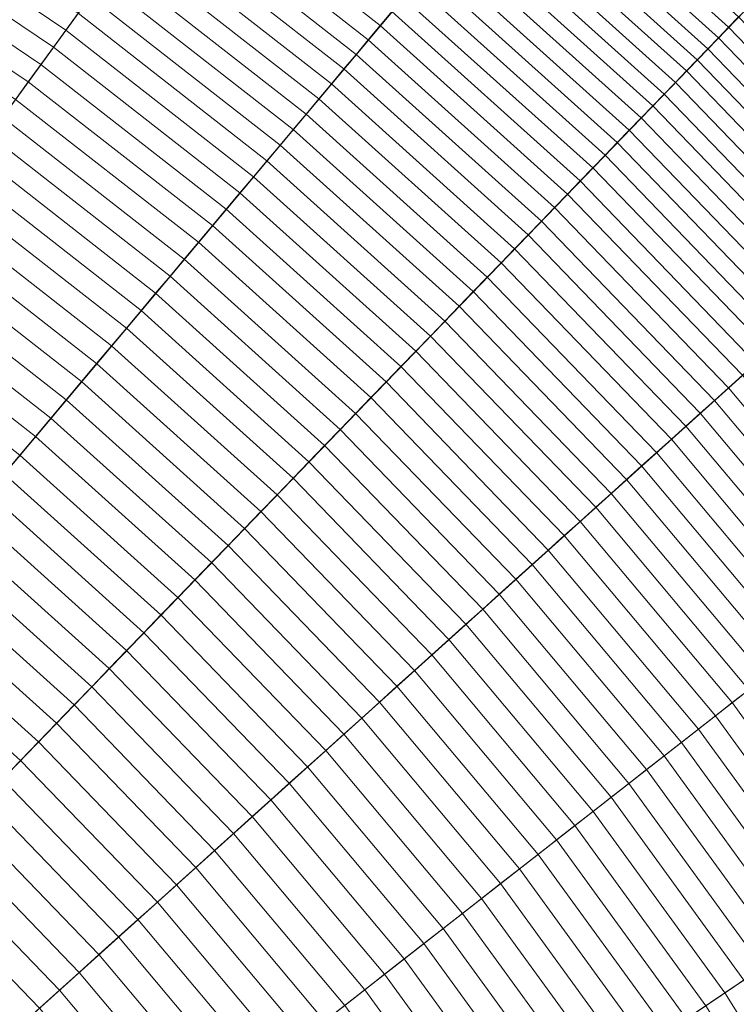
# Model space of a CAD drawing. Header units: centimetres. Extents: x -21.9 to 23.1, y -23 to 22.
# Tile 169 of 191: x 10.1 to 13.6, y 8.2 to 13. Entities that reach past the tile are written whole.
import ezdxf

# ---------------------------------------------------------------- set-up
doc = ezdxf.new("R2010")
doc.units = ezdxf.units.CM
doc.header["$LTSCALE"] = 2.54
doc.layers.add('Lucido design-1', color=7, linetype='Continuous')

# ---------------------------------------------------------------- blocks, each defined once
blk = doc.blocks.new('Gruppo-2-1')
at = {"color": 5, "linetype": 'Continuous', "lineweight": 9}
for points in [[(11.1412, 19.3475, -1001.3271), (9.7303, 20.0356, -1001.3271), (5.5043, 10.5439, -1001.3271), (6.2634, 10.1737, -1001.3271)], [(5.2775, 8.3195, -940.4271), (4.6501, 8.6255, -940.4271), (9.5729, 19.6821, -940.4271), (10.9595, 19.0058, -940.4271)], [(5.2775, 8.3195, -940.4271), (4.6501, 8.6255, -940.4271), (9.5729, 19.6821, -940.4271), (10.9595, 19.0058, -940.4271)], [(10.9595, 19.0058, -1001.3271), (9.5729, 19.6821, -1001.3271), (5.5043, 10.5439, -1001.3271), (6.2634, 10.1737, -1001.3271)], [(12.5006, 18.5626, -1001.3271), (11.1412, 19.3475, -1001.3271), (6.2634, 10.1737, -1001.3271), (6.9948, 9.7514, -1001.3271)], [(6.2634, 10.1737, -1010.9271), (5.5043, 10.5439, -1010.9271), (9.4054, 19.3059, -1010.9271), (10.7662, 18.6422, -1010.9271)], [(5.882, 7.9705, -940.4271), (5.2775, 8.3195, -940.4271), (10.9595, 19.0058, -940.4271), (12.2956, 18.2344, -940.4271)], [(5.882, 7.9705, -940.4271), (5.2775, 8.3195, -940.4271), (10.9595, 19.0058, -940.4271), (12.2956, 18.2344, -940.4271)], [(12.2956, 18.2344, -1001.3271), (10.9595, 19.0058, -1001.3271), (6.2634, 10.1737, -1001.3271), (6.9948, 9.7514, -1001.3271)], [(6.9948, 9.7514, -1010.9271), (6.2634, 10.1737, -1010.9271), (10.7662, 18.6422, -1010.9271), (12.0774, 17.8852, -1010.9271)], [(13.8021, 17.6848, -1001.3271), (12.5006, 18.5626, -1001.3271), (6.9948, 9.7514, -1001.3271), (7.695, 9.2791, -1001.3271)], [(6.4606, 7.5802, -940.4271), (5.882, 7.9705, -940.4271), (12.2956, 18.2344, -940.4271), (13.5746, 17.3717, -940.4271)], [(6.4606, 7.5802, -940.4271), (5.882, 7.9705, -940.4271), (12.2956, 18.2344, -940.4271), (13.5746, 17.3717, -940.4271)], [(13.5746, 17.3717, -1001.3271), (12.2956, 18.2344, -1001.3271), (6.9948, 9.7514, -1001.3271), (7.695, 9.2791, -1001.3271)], [(7.695, 9.2791, -1010.9271), (6.9948, 9.7514, -1010.9271), (12.0774, 17.8852, -1010.9271), (13.3325, 17.0386, -1010.9271)], [(15.0391, 16.7183, -1001.3271), (13.8021, 17.6848, -1001.3271), (7.695, 9.2791, -1001.3271), (8.3605, 8.7591, -1001.3271)], [(7.0106, 7.1504, -940.4271), (6.4606, 7.5802, -940.4271), (13.5746, 17.3717, -940.4271), (14.7903, 16.4219, -940.4271)], [(7.0106, 7.1504, -940.4271), (6.4606, 7.5802, -940.4271), (13.5746, 17.3717, -940.4271), (14.7903, 16.4219, -940.4271)], [(14.7903, 16.4219, -1001.3271), (13.5746, 17.3717, -1001.3271), (7.695, 9.2791, -1001.3271), (8.3605, 8.7591, -1001.3271)], [(8.3605, 8.7591, -1010.9271), (7.695, 9.2791, -1010.9271), (13.3325, 17.0386, -1010.9271), (14.5256, 16.1064, -1010.9271)], [(16.2056, 15.668, -1001.3271), (15.0391, 16.7183, -1001.3271), (8.3605, 8.7591, -1001.3271), (8.9881, 8.194, -1001.3271)], [(7.5293, 6.6834, -940.4271), (7.0106, 7.1504, -940.4271), (14.7903, 16.4219, -940.4271), (15.9368, 15.3895, -940.4271)], [(7.5293, 6.6834, -940.4271), (7.0106, 7.1504, -940.4271), (14.7903, 16.4219, -940.4271), (15.9368, 15.3895, -940.4271)], [(15.9368, 15.3895, -1001.3271), (14.7903, 16.4219, -1001.3271), (8.3605, 8.7591, -1001.3271), (8.9881, 8.194, -1001.3271)], [(8.9881, 8.194, -1010.9271), (8.3605, 8.7591, -1010.9271), (14.5256, 16.1064, -1010.9271), (15.6508, 15.0934, -1010.9271)], [(17.2961, 14.5387, -1001.3271), (16.2056, 15.668, -1001.3271), (8.9881, 8.194, -1001.3271), (9.5748, 7.5865, -1001.3271)], [(8.0142, 6.1813, -940.4271), (7.5293, 6.6834, -940.4271), (15.9368, 15.3895, -940.4271), (17.0085, 14.2798, -940.4271)], [(8.0142, 6.1813, -940.4271), (7.5293, 6.6834, -940.4271), (15.9368, 15.3895, -940.4271), (17.0085, 14.2798, -940.4271)], [(17.0085, 14.2798, -1001.3271), (15.9368, 15.3895, -1001.3271), (8.9881, 8.194, -1001.3271), (9.5748, 7.5865, -1001.3271)], [(9.5748, 7.5865, -1010.9271), (8.9881, 8.194, -1010.9271), (15.6508, 15.0934, -1010.9271), (16.7025, 14.0043, -1010.9271)], [(18.3051, 13.3362, -1001.3271), (17.2961, 14.5387, -1001.3271), (9.5748, 7.5865, -1001.3271), (10.1177, 6.9395, -1001.3271)], [(8.4629, 5.6466, -940.4271), (8.0142, 6.1813, -940.4271), (17.0085, 14.2798, -940.4271), (18.0001, 13.098, -940.4271)], [(8.4629, 5.6466, -940.4271), (8.0142, 6.1813, -940.4271), (17.0085, 14.2798, -940.4271), (18.0001, 13.098, -940.4271)], [(18.0001, 13.098, -1001.3271), (17.0085, 14.2798, -1001.3271), (9.5748, 7.5865, -1001.3271), (10.1177, 6.9395, -1001.3271)], [(10.1177, 6.9395, -1010.9271), (9.5748, 7.5865, -1010.9271), (16.7025, 14.0043, -1010.9271), (17.6757, 12.8445, -1010.9271)], [(13.5974, 12.9671, -929.1238), (12.6256, 13.8421, -929.1238), (12.5804, 13.7882, -929.2506), (13.5486, 12.9165, -929.2506)], [(13.5486, 12.9165, -929.2506), (12.5804, 13.7882, -929.2506), (12.5343, 13.7332, -929.3766), (13.4987, 12.8648, -929.3766)], [(11.9126, 12.9924, -930.822), (10.9432, 13.7499, -930.822), (10.8908, 13.6778, -930.9365), (11.8554, 12.9242, -930.9365)], [(13.4987, 12.8648, -929.3766), (12.5343, 13.7332, -929.3766), (12.4872, 13.6772, -929.5018), (13.4479, 12.8122, -929.5018)], [(11.8554, 12.9242, -930.9365), (10.8908, 13.6778, -930.9365), (10.8377, 13.6047, -931.0499), (11.7973, 12.8549, -931.0499)], [(13.4479, 12.8122, -929.5018), (12.4872, 13.6772, -929.5018), (12.4393, 13.6201, -929.6263), (13.3961, 12.7586, -929.6263)], [(10.3868, 12.9841, -931.9199), (9.4216, 13.6351, -931.9199), (9.368, 13.5493, -932.0238), (10.3273, 12.9022, -932.0238)], [(11.7973, 12.8549, -931.0499), (10.8377, 13.6047, -931.0499), (10.7838, 13.5305, -931.1623), (11.7384, 12.7847, -931.1623)], [(13.3961, 12.7586, -929.6263), (12.4393, 13.6201, -929.6263), (12.3905, 13.5619, -929.7498), (13.3434, 12.704, -929.7498)], [(10.3273, 12.9022, -932.0238), (9.368, 13.5493, -932.0238), (9.3138, 13.4625, -932.1265), (10.2672, 12.8194, -932.1265)], [(13.3434, 12.704, -929.7498), (12.3905, 13.5619, -929.7498), (12.3408, 13.5027, -929.8726), (13.2897, 12.6484, -929.8726)], [(11.7384, 12.7847, -931.1623), (10.7838, 13.5305, -931.1623), (10.7292, 13.4554, -931.2737), (11.6787, 12.7136, -931.2737)], [(13.2897, 12.6484, -929.8726), (12.3408, 13.5027, -929.8726), (12.2903, 13.4425, -929.9944), (13.2351, 12.5918, -929.9944)], [(10.2672, 12.8194, -932.1265), (9.3138, 13.4625, -932.1265), (9.259, 13.3748, -932.2283), (10.2064, 12.7358, -932.2283)], [(11.6787, 12.7136, -931.2737), (10.7292, 13.4554, -931.2737), (10.6739, 13.3793, -931.3841), (11.6182, 12.6415, -931.3841)], [(13.2351, 12.5918, -929.9944), (12.2903, 13.4425, -929.9944), (12.2389, 13.3812, -930.1154), (13.1795, 12.5343, -930.1154)], [(10.2064, 12.7358, -932.2283), (9.259, 13.3748, -932.2283), (9.2035, 13.2861, -932.3287), (10.1449, 12.6512, -932.3287)], [(11.6182, 12.6415, -931.3841), (10.6739, 13.3793, -931.3841), (10.6179, 13.3022, -931.4934), (11.5569, 12.5685, -931.4934)], [(13.1795, 12.5343, -930.1154), (12.2389, 13.3812, -930.1154), (12.1866, 13.3189, -930.2355), (13.123, 12.4758, -930.2355)], [(19.2278, 12.0662, -1001.3271), (18.3051, 13.3362, -1001.3271), (10.1177, 6.9395, -1001.3271), (10.6141, 6.2562, -1001.3271)], [(13.123, 12.4758, -930.2355), (12.1866, 13.3189, -930.2355), (12.1335, 13.2556, -930.3547), (13.0656, 12.4164, -930.3547)], [(10.1449, 12.6512, -932.3287), (9.2035, 13.2861, -932.3287), (9.1475, 13.1965, -932.428), (10.0828, 12.5657, -932.428)], [(11.5569, 12.5685, -931.4934), (10.6179, 13.3022, -931.4934), (10.5612, 13.2241, -931.6017), (11.4949, 12.4946, -931.6017)], [(11.4949, 12.4946, -931.6017), (10.5612, 13.2241, -931.6017), (10.5037, 13.1451, -931.7088), (11.4321, 12.4197, -931.7088)], [(13.0656, 12.4164, -930.3547), (12.1335, 13.2556, -930.3547), (12.0795, 13.1913, -930.4729), (13.0073, 12.356, -930.4729)], [(13.0073, 12.356, -930.4729), (12.0795, 13.1913, -930.4729), (12.0247, 13.126, -930.5903), (12.9481, 12.2946, -930.5903)], [(11.4321, 12.4197, -931.7088), (10.5037, 13.1451, -931.7088), (10.4456, 13.0651, -931.8149), (11.3685, 12.344, -931.8149)], [(12.9481, 12.2946, -930.5903), (12.0247, 13.126, -930.5903), (11.9691, 13.0597, -930.7066), (12.8879, 12.2324, -930.7066)], [(8.8731, 5.0819, -940.4271), (8.4629, 5.6466, -940.4271), (18.0001, 13.098, -940.4271), (18.907, 11.8498, -940.4271)], [(8.8731, 5.0819, -940.4271), (8.4629, 5.6466, -940.4271), (18.0001, 13.098, -940.4271), (18.907, 11.8498, -940.4271)], [(18.907, 11.8498, -1001.3271), (18.0001, 13.098, -1001.3271), (10.1177, 6.9395, -1001.3271), (10.6141, 6.2562, -1001.3271)], [(11.3685, 12.344, -931.8149), (10.4456, 13.0651, -931.8149), (10.3868, 12.9841, -931.9199), (11.3042, 12.2673, -931.9199)], [(12.8879, 12.2324, -930.7066), (11.9691, 13.0597, -930.7066), (11.9126, 12.9924, -930.822), (12.8269, 12.1692, -930.822)], [(11.3042, 12.2673, -931.9199), (10.3868, 12.9841, -931.9199), (10.3273, 12.9022, -932.0238), (11.2392, 12.1898, -932.0238)], [(12.8269, 12.1692, -930.822), (11.9126, 12.9924, -930.822), (11.8554, 12.9242, -930.9365), (12.765, 12.1051, -930.9365)], [(12.765, 12.1051, -930.9365), (11.8554, 12.9242, -930.9365), (11.7973, 12.8549, -931.0499), (12.7022, 12.0401, -931.0499)], [(14.5058, 12.0264, -929.1238), (13.5974, 12.9671, -929.1238), (13.5486, 12.9165, -929.2506), (14.4536, 11.9793, -929.2506)], [(11.2392, 12.1898, -932.0238), (10.3273, 12.9022, -932.0238), (10.2672, 12.8194, -932.1265), (11.1734, 12.1114, -932.1265)], [(14.4536, 11.9793, -929.2506), (13.5486, 12.9165, -929.2506), (13.4987, 12.8648, -929.3766), (14.4002, 11.9313, -929.3766)], [(10.6141, 6.2562, -1010.9271), (10.1177, 6.9395, -1010.9271), (17.6757, 12.8445, -1010.9271), (18.5656, 11.6196, -1010.9271)], [(12.7022, 12.0401, -931.0499), (11.7973, 12.8549, -931.0499), (11.7384, 12.7847, -931.1623), (12.6386, 11.9742, -931.1623)], [(14.4002, 11.9313, -929.3766), (13.4987, 12.8648, -929.3766), (13.4479, 12.8122, -929.5018), (14.3459, 11.8823, -929.5018)], [(11.1734, 12.1114, -932.1265), (10.2672, 12.8194, -932.1265), (10.2064, 12.7358, -932.2283), (11.1069, 12.0322, -932.2283)], [(12.6386, 11.9742, -931.1623), (11.7384, 12.7847, -931.1623), (11.6787, 12.7136, -931.2737), (12.5741, 11.9074, -931.2737)], [(14.3459, 11.8823, -929.5018), (13.4479, 12.8122, -929.5018), (13.3961, 12.7586, -929.6263), (14.2905, 11.8325, -929.6263)], [(11.1069, 12.0322, -932.2283), (10.2064, 12.7358, -932.2283), (10.1449, 12.6512, -932.3287), (11.0397, 11.9521, -932.3287)], [(14.2905, 11.8325, -929.6263), (13.3961, 12.7586, -929.6263), (13.3434, 12.704, -929.7498), (14.234, 11.7817, -929.7498)], [(12.5741, 11.9074, -931.2737), (11.6787, 12.7136, -931.2737), (11.6182, 12.6415, -931.3841), (12.5087, 11.8397, -931.3841)], [(14.234, 11.7817, -929.7498), (13.3434, 12.704, -929.7498), (13.2897, 12.6484, -929.8726), (14.1766, 11.73, -929.8726)], [(11.0397, 11.9521, -932.3287), (10.1449, 12.6512, -932.3287), (10.0828, 12.5657, -932.428), (10.9718, 11.8711, -932.428)], [(12.5087, 11.8397, -931.3841), (11.6182, 12.6415, -931.3841), (11.5569, 12.5685, -931.4934), (12.4425, 11.7711, -931.4934)], [(14.1766, 11.73, -929.8726), (13.2897, 12.6484, -929.8726), (13.2351, 12.5918, -929.9944), (14.1182, 11.6773, -929.9944)], [(14.1182, 11.6773, -929.9944), (13.2351, 12.5918, -929.9944), (13.1795, 12.5343, -930.1154), (14.0587, 11.6238, -930.1154)], [(10.9718, 11.8711, -932.428), (10.0828, 12.5657, -932.428), (10.02, 12.4793, -932.5261), (10.9031, 11.7893, -932.5261)], [(12.4425, 11.7711, -931.4934), (11.5569, 12.5685, -931.4934), (11.4949, 12.4946, -931.6017), (12.3755, 11.7017, -931.6017)], [(12.3755, 11.7017, -931.6017), (11.4949, 12.4946, -931.6017), (11.4321, 12.4197, -931.7088), (12.3076, 11.6314, -931.7088)], [(14.0587, 11.6238, -930.1154), (13.1795, 12.5343, -930.1154), (13.123, 12.4758, -930.2355), (13.9983, 11.5694, -930.2355)], [(10.9031, 11.7893, -932.5261), (10.02, 12.4793, -932.5261), (9.9566, 12.392, -932.623), (10.8338, 11.7067, -932.623)], [(13.9983, 11.5694, -930.2355), (13.123, 12.4758, -930.2355), (13.0656, 12.4164, -930.3547), (13.9369, 11.5141, -930.3547)], [(12.3076, 11.6314, -931.7088), (11.4321, 12.4197, -931.7088), (11.3685, 12.344, -931.8149), (12.2389, 11.5603, -931.8149)], [(13.9369, 11.5141, -930.3547), (13.0656, 12.4164, -930.3547), (13.0073, 12.356, -930.4729), (13.8745, 11.4579, -930.4729)], [(10.8338, 11.7067, -932.623), (9.9566, 12.392, -932.623), (9.8926, 12.3038, -932.7187), (10.7637, 11.6232, -932.7187)], [(13.8745, 11.4579, -930.4729), (13.0073, 12.356, -930.4729), (12.9481, 12.2946, -930.5903), (13.8112, 11.4009, -930.5903)], [(10.7637, 11.6232, -932.7187), (9.8926, 12.3038, -932.7187), (9.8279, 12.2149, -932.8132), (10.693, 11.5389, -932.8132)], [(12.2389, 11.5603, -931.8149), (11.3685, 12.344, -931.8149), (11.3042, 12.2673, -931.9199), (12.1694, 11.4883, -931.9199)], [(12.1694, 11.4883, -931.9199), (11.3042, 12.2673, -931.9199), (11.2392, 12.1898, -932.0238), (12.0991, 11.4155, -932.0238)], [(13.8112, 11.4009, -930.5903), (12.9481, 12.2946, -930.5903), (12.8879, 12.2324, -930.7066), (13.7468, 11.343, -930.7066)], [(10.693, 11.5389, -932.8132), (9.8279, 12.2149, -932.8132), (9.7626, 12.125, -932.9065), (10.6217, 11.4539, -932.9065)], [(13.7468, 11.343, -930.7066), (12.8879, 12.2324, -930.7066), (12.8269, 12.1692, -930.822), (13.6816, 11.2842, -930.822)], [(12.0991, 11.4155, -932.0238), (11.2392, 12.1898, -932.0238), (11.1734, 12.1114, -932.1265), (12.028, 11.3419, -932.1265)], [(13.6816, 11.2842, -930.822), (12.8269, 12.1692, -930.822), (12.765, 12.1051, -930.9365), (13.6153, 11.2246, -930.9365)], [(10.6217, 11.4539, -932.9065), (9.7626, 12.125, -932.9065), (9.6968, 12.0344, -932.9985), (10.5496, 11.368, -932.9985)], [(12.028, 11.3419, -932.1265), (11.1734, 12.1114, -932.1265), (11.1069, 12.0322, -932.2283), (11.9562, 11.2675, -932.2283)], [(20.0597, 10.735, -1001.3271), (19.2278, 12.0662, -1001.3271), (10.6141, 6.2562, -1001.3271), (11.0617, 5.54, -1001.3271)], [(13.6153, 11.2246, -930.9365), (12.765, 12.1051, -930.9365), (12.7022, 12.0401, -931.0499), (13.5482, 11.1641, -931.0499)], [(10.5496, 11.368, -932.9985), (9.6968, 12.0344, -932.9985), (9.6303, 11.9429, -933.0893), (10.4769, 11.2814, -933.0893)], [(11.9562, 11.2675, -932.2283), (11.1069, 12.0322, -932.2283), (11.0397, 11.9521, -932.3287), (11.8835, 11.1923, -932.3287)], [(13.5482, 11.1641, -931.0499), (12.7022, 12.0401, -931.0499), (12.6386, 11.9742, -931.1623), (13.4801, 11.1028, -931.1623)], [(13.4801, 11.1028, -931.1623), (12.6386, 11.9742, -931.1623), (12.5741, 11.9074, -931.2737), (13.4111, 11.0407, -931.2737)], [(10.4769, 11.2814, -933.0893), (9.6303, 11.9429, -933.0893), (9.5633, 11.8506, -933.1788), (10.4036, 11.194, -933.1788)], [(11.8835, 11.1923, -932.3287), (11.0397, 11.9521, -932.3287), (10.9718, 11.8711, -932.428), (11.8101, 11.1163, -932.428)], [(11.8101, 11.1163, -932.428), (10.9718, 11.8711, -932.428), (10.9031, 11.7893, -932.5261), (11.7359, 11.0394, -932.5261)], [(13.4111, 11.0407, -931.2737), (12.5741, 11.9074, -931.2737), (12.5087, 11.8397, -931.3841), (13.3412, 10.9777, -931.3841)], [(9.243, 4.49, -940.4271), (8.8731, 5.0819, -940.4271), (18.907, 11.8498, -940.4271), (19.7245, 10.5415, -940.4271)], [(9.243, 4.49, -940.4271), (8.8731, 5.0819, -940.4271), (18.907, 11.8498, -940.4271), (19.7245, 10.5415, -940.4271)], [(10.4036, 11.194, -933.1788), (9.5633, 11.8506, -933.1788), (9.4956, 11.7575, -933.2671), (10.3297, 11.1059, -933.2671)], [(19.7245, 10.5415, -1001.3271), (18.907, 11.8498, -1001.3271), (10.6141, 6.2562, -1001.3271), (11.0617, 5.54, -1001.3271)], [(13.3412, 10.9777, -931.3841), (12.5087, 11.8397, -931.3841), (12.4425, 11.7711, -931.4934), (13.2703, 10.9139, -931.4934)], [(11.7359, 11.0394, -932.5261), (10.9031, 11.7893, -932.5261), (10.8338, 11.7067, -932.623), (11.661, 10.9618, -932.623)], [(10.3297, 11.1059, -933.2671), (9.4956, 11.7575, -933.2671), (9.4274, 11.6636, -933.3541), (10.2551, 11.017, -933.3541)], [(13.2703, 10.9139, -931.4934), (12.4425, 11.7711, -931.4934), (12.3755, 11.7017, -931.6017), (13.1986, 10.8494, -931.6017)], [(11.661, 10.9618, -932.623), (10.8338, 11.7067, -932.623), (10.7637, 11.6232, -932.7187), (11.5853, 10.8835, -932.7187)], [(13.1986, 10.8494, -931.6017), (12.3755, 11.7017, -931.6017), (12.3076, 11.6314, -931.7088), (13.126, 10.784, -931.7088)], [(10.2551, 11.017, -933.3541), (9.4274, 11.6636, -933.3541), (9.3587, 11.569, -933.4398), (10.1799, 10.9274, -933.4398)], [(13.126, 10.784, -931.7088), (12.3076, 11.6314, -931.7088), (12.2389, 11.5603, -931.8149), (13.0525, 10.7178, -931.8149)], [(11.0617, 5.54, -1010.9271), (10.6141, 6.2562, -1010.9271), (18.5656, 11.6196, -1010.9271), (19.3679, 10.3356, -1010.9271)], [(11.5853, 10.8835, -932.7187), (10.7637, 11.6232, -932.7187), (10.693, 11.5389, -932.8132), (11.5089, 10.8043, -932.8132)], [(10.1799, 10.9274, -933.4398), (9.3587, 11.569, -933.4398), (9.2893, 11.4736, -933.5242), (10.1041, 10.8371, -933.5242)], [(11.5089, 10.8043, -932.8132), (10.693, 11.5389, -932.8132), (10.6217, 11.4539, -932.9065), (11.4318, 10.7245, -932.9065)], [(13.0525, 10.7178, -931.8149), (12.2389, 11.5603, -931.8149), (12.1694, 11.4883, -931.9199), (12.9782, 10.6509, -931.9199)], [(12.9782, 10.6509, -931.9199), (12.1694, 11.4883, -931.9199), (12.0991, 11.4155, -932.0238), (12.9029, 10.5831, -932.0238)], [(10.1041, 10.8371, -933.5242), (9.2893, 11.4736, -933.5242), (9.2195, 11.3774, -933.6073), (10.0277, 10.746, -933.6073)], [(11.4318, 10.7245, -932.9065), (10.6217, 11.4539, -932.9065), (10.5496, 11.368, -932.9985), (11.3539, 10.6439, -932.9985)], [(12.9029, 10.5831, -932.0238), (12.0991, 11.4155, -932.0238), (12.028, 11.3419, -932.1265), (12.8269, 10.5146, -932.1265)], [(11.3539, 10.6439, -932.9985), (10.5496, 11.368, -932.9985), (10.4769, 11.2814, -933.0893), (11.2754, 10.5625, -933.0893)], [(12.8269, 10.5146, -932.1265), (12.028, 11.3419, -932.1265), (11.9562, 11.2675, -932.2283), (12.75, 10.4455, -932.2283)], [(11.2754, 10.5625, -933.0893), (10.4769, 11.2814, -933.0893), (10.4036, 11.194, -933.1788), (11.1961, 10.4805, -933.1788)], [(12.75, 10.4455, -932.2283), (11.9562, 11.2675, -932.2283), (11.8835, 11.1923, -932.3287), (12.6723, 10.3755, -932.3287)], [(14.4021, 10.2869, -930.9365), (13.6153, 11.2246, -930.9365), (13.5482, 11.1641, -931.0499), (14.3309, 10.2312, -931.0499)], [(11.1961, 10.4805, -933.1788), (10.4036, 11.194, -933.1788), (10.3297, 11.1059, -933.2671), (11.1162, 10.3977, -933.2671)], [(12.6723, 10.3755, -932.3287), (11.8835, 11.1923, -932.3287), (11.8101, 11.1163, -932.428), (12.5938, 10.3048, -932.428)], [(14.3309, 10.2312, -931.0499), (13.5482, 11.1641, -931.0499), (13.4801, 11.1028, -931.1623), (14.2587, 10.1748, -931.1623)], [(11.1162, 10.3977, -933.2671), (10.3297, 11.1059, -933.2671), (10.2551, 11.017, -933.3541), (11.0356, 10.3142, -933.3541)], [(12.5938, 10.3048, -932.428), (11.8101, 11.1163, -932.428), (11.7359, 11.0394, -932.5261), (12.5144, 10.2333, -932.5261)], [(14.2587, 10.1748, -931.1623), (13.4801, 11.1028, -931.1623), (13.4111, 11.0407, -931.2737), (14.1856, 10.1177, -931.2737)], [(11.0356, 10.3142, -933.3541), (10.2551, 11.017, -933.3541), (10.1799, 10.9274, -933.4398), (10.9543, 10.2301, -933.4398)], [(12.5144, 10.2333, -932.5261), (11.7359, 11.0394, -932.5261), (11.661, 10.9618, -932.623), (12.4342, 10.1611, -932.623)], [(14.1856, 10.1177, -931.2737), (13.4111, 11.0407, -931.2737), (13.3412, 10.9777, -931.3841), (14.1114, 10.0597, -931.3841)], [(12.4342, 10.1611, -932.623), (11.661, 10.9618, -932.623), (11.5853, 10.8835, -932.7187), (12.3533, 10.0882, -932.7187)], [(14.1114, 10.0597, -931.3841), (13.3412, 10.9777, -931.3841), (13.2703, 10.9139, -931.4934), (14.0363, 10.0011, -931.4934)], [(10.9543, 10.2301, -933.4398), (10.1799, 10.9274, -933.4398), (10.1041, 10.8371, -933.5242), (10.8724, 10.1452, -933.5242)], [(14.0363, 10.0011, -931.4934), (13.2703, 10.9139, -931.4934), (13.1986, 10.8494, -931.6017), (13.9603, 9.9416, -931.6017)], [(12.3533, 10.0882, -932.7187), (11.5853, 10.8835, -932.7187), (11.5089, 10.8043, -932.8132), (12.2715, 10.0146, -932.8132)], [(10.8724, 10.1452, -933.5242), (10.1041, 10.8371, -933.5242), (10.0277, 10.746, -933.6073), (10.7898, 10.0597, -933.6073)], [(13.9603, 9.9416, -931.6017), (13.1986, 10.8494, -931.6017), (13.126, 10.784, -931.7088), (13.8833, 9.8815, -931.7088)], [(12.2715, 10.0146, -932.8132), (11.5089, 10.8043, -932.8132), (11.4318, 10.7245, -932.9065), (12.189, 9.9403, -932.9065)], [(13.8833, 9.8815, -931.7088), (13.126, 10.784, -931.7088), (13.0525, 10.7178, -931.8149), (13.8053, 9.8206, -931.8149)], [(10.7898, 10.0597, -933.6073), (10.0277, 10.746, -933.6073), (9.9507, 10.6543, -933.689), (10.7066, 9.9736, -933.689)], [(20.7966, 9.349, -1001.3271), (20.0597, 10.735, -1001.3271), (11.0617, 5.54, -1001.3271), (11.4582, 4.7943, -1001.3271)], [(12.189, 9.9403, -932.9065), (11.4318, 10.7245, -932.9065), (11.3539, 10.6439, -932.9985), (12.1057, 9.8653, -932.9985)], [(13.8053, 9.8206, -931.8149), (13.0525, 10.7178, -931.8149), (12.9782, 10.6509, -931.9199), (13.7265, 9.759, -931.9199)], [(10.7066, 9.9736, -933.689), (9.9507, 10.6543, -933.689), (9.8731, 10.5618, -933.7694), (10.6228, 9.8868, -933.7694)], [(12.1057, 9.8653, -932.9985), (11.3539, 10.6439, -932.9985), (11.2754, 10.5625, -933.0893), (12.0217, 9.7897, -933.0893)], [(13.7265, 9.759, -931.9199), (12.9782, 10.6509, -931.9199), (12.9029, 10.5831, -932.0238), (13.6467, 9.6967, -932.0238)], [(13.6467, 9.6967, -932.0238), (12.9029, 10.5831, -932.0238), (12.8269, 10.5146, -932.1265), (13.5661, 9.6337, -932.1265)], [(9.5707, 3.8737, -940.4271), (9.243, 4.49, -940.4271), (19.7245, 10.5415, -940.4271), (20.4488, 9.1793, -940.4271)], [(9.5707, 3.8737, -940.4271), (9.243, 4.49, -940.4271), (19.7245, 10.5415, -940.4271), (20.4488, 9.1793, -940.4271)], [(10.6228, 9.8868, -933.7694), (9.8731, 10.5618, -933.7694), (9.795, 10.4687, -933.8485), (10.5384, 9.7993, -933.8485)], [(20.4488, 9.1793, -1001.3271), (19.7245, 10.5415, -1001.3271), (11.0617, 5.54, -1001.3271), (11.4582, 4.7943, -1001.3271)], [(12.0217, 9.7897, -933.0893), (11.2754, 10.5625, -933.0893), (11.1961, 10.4805, -933.1788), (11.9369, 9.7133, -933.1788)], [(13.5661, 9.6337, -932.1265), (12.8269, 10.5146, -932.1265), (12.75, 10.4455, -932.2283), (13.4846, 9.57, -932.2283)], [(10.5384, 9.7993, -933.8485), (9.795, 10.4687, -933.8485), (9.7163, 10.3749, -933.9263), (10.4533, 9.7113, -933.9263)], [(11.9369, 9.7133, -933.1788), (11.1961, 10.4805, -933.1788), (11.1162, 10.3977, -933.2671), (11.8514, 9.6363, -933.2671)], [(13.4846, 9.57, -932.2283), (12.75, 10.4455, -932.2283), (12.6723, 10.3755, -932.3287), (13.4022, 9.5056, -932.3287)], [(11.8514, 9.6363, -933.2671), (11.1162, 10.3977, -933.2671), (11.0356, 10.3142, -933.3541), (11.7652, 9.5587, -933.3541)], [(10.4533, 9.7113, -933.9263), (9.7163, 10.3749, -933.9263), (9.6371, 10.2805, -934.0026), (10.3677, 9.6226, -934.0026)], [(13.4022, 9.5056, -932.3287), (12.6723, 10.3755, -932.3287), (12.5938, 10.3048, -932.428), (13.3189, 9.4406, -932.428)], [(11.7652, 9.5587, -933.3541), (11.0356, 10.3142, -933.3541), (10.9543, 10.2301, -933.4398), (11.6783, 9.4804, -933.4398)], [(11.4582, 4.7943, -1010.9271), (11.0617, 5.54, -1010.9271), (19.3679, 10.3356, -1010.9271), (20.0787, 8.9988, -1010.9271)], [(13.3189, 9.4406, -932.428), (12.5938, 10.3048, -932.428), (12.5144, 10.2333, -932.5261), (13.2347, 9.3748, -932.5261)], [(10.3677, 9.6226, -934.0026), (9.6371, 10.2805, -934.0026), (9.5573, 10.1854, -934.0776), (10.2815, 9.5333, -934.0776)], [(11.6783, 9.4804, -933.4398), (10.9543, 10.2301, -933.4398), (10.8724, 10.1452, -933.5242), (11.5906, 9.4015, -933.5242)], [(13.2347, 9.3748, -932.5261), (12.5144, 10.2333, -932.5261), (12.4342, 10.1611, -932.623), (13.1497, 9.3084, -932.623)], [(10.2815, 9.5333, -934.0776), (9.5573, 10.1854, -934.0776), (9.477, 10.0897, -934.1512), (10.1947, 9.4435, -934.1512)], [(13.1497, 9.3084, -932.623), (12.4342, 10.1611, -932.623), (12.3533, 10.0882, -932.7187), (13.0639, 9.2413, -932.7187)], [(11.5906, 9.4015, -933.5242), (10.8724, 10.1452, -933.5242), (10.7898, 10.0597, -933.6073), (11.5023, 9.322, -933.6073)], [(10.1947, 9.4435, -934.1512), (9.477, 10.0897, -934.1512), (9.3961, 9.9934, -934.2235), (10.1074, 9.353, -934.2235)], [(11.5023, 9.322, -933.6073), (10.7898, 10.0597, -933.6073), (10.7066, 9.9736, -933.689), (11.4133, 9.2418, -933.689)], [(13.0639, 9.2413, -932.7187), (12.3533, 10.0882, -932.7187), (12.2715, 10.0146, -932.8132), (12.9772, 9.1736, -932.8132)], [(12.9772, 9.1736, -932.8132), (12.2715, 10.0146, -932.8132), (12.189, 9.9403, -932.9065), (12.8897, 9.1052, -932.9065)], [(10.1074, 9.353, -934.2235), (9.3961, 9.9934, -934.2235), (9.3148, 9.8964, -934.2943), (10.0195, 9.262, -934.2943)], [(11.4133, 9.2418, -933.689), (10.7066, 9.9736, -933.689), (10.6228, 9.8868, -933.7694), (11.3236, 9.1611, -933.7694)], [(12.8897, 9.1052, -932.9065), (12.189, 9.9403, -932.9065), (12.1057, 9.8653, -932.9985), (12.8014, 9.0363, -932.9985)], [(11.3236, 9.1611, -933.7694), (10.6228, 9.8868, -933.7694), (10.5384, 9.7993, -933.8485), (11.2333, 9.0798, -933.8485)], [(12.8014, 9.0363, -932.9985), (12.1057, 9.8653, -932.9985), (12.0217, 9.7897, -933.0893), (12.7123, 8.9666, -933.0893)], [(11.2333, 9.0798, -933.8485), (10.5384, 9.7993, -933.8485), (10.4533, 9.7113, -933.9263), (11.1423, 8.9978, -933.9263)], [(12.7123, 8.9666, -933.0893), (12.0217, 9.7897, -933.0893), (11.9369, 9.7133, -933.1788), (12.6224, 8.8964, -933.1788)], [(11.1423, 8.9978, -933.9263), (10.4533, 9.7113, -933.9263), (10.3677, 9.6226, -934.0026), (11.0507, 8.9154, -934.0026)], [(12.6224, 8.8964, -933.1788), (11.9369, 9.7133, -933.1788), (11.8514, 9.6363, -933.2671), (12.5317, 8.8256, -933.2671)], [(14.3269, 8.7605, -932.0238), (13.6467, 9.6967, -932.0238), (13.5661, 9.6337, -932.1265), (14.242, 8.7033, -932.1265)], [(11.0507, 8.9154, -934.0026), (10.3677, 9.6226, -934.0026), (10.2815, 9.5333, -934.0776), (10.9585, 8.8323, -934.0776)], [(12.5317, 8.8256, -933.2671), (11.8514, 9.6363, -933.2671), (11.7652, 9.5587, -933.3541), (12.4403, 8.7541, -933.3541)], [(14.242, 8.7033, -932.1265), (13.5661, 9.6337, -932.1265), (13.4846, 9.57, -932.2283), (14.1563, 8.6455, -932.2283)], [(10.9585, 8.8323, -934.0776), (10.2815, 9.5333, -934.0776), (10.1947, 9.4435, -934.1512), (10.8656, 8.7487, -934.1512)], [(12.4403, 8.7541, -933.3541), (11.7652, 9.5587, -933.3541), (11.6783, 9.4804, -933.4398), (12.3481, 8.6821, -933.4398)], [(14.1563, 8.6455, -932.2283), (13.4846, 9.57, -932.2283), (13.4022, 9.5056, -932.3287), (14.0696, 8.587, -932.3287)], [(12.3481, 8.6821, -933.4398), (11.6783, 9.4804, -933.4398), (11.5906, 9.4015, -933.5242), (12.2552, 8.6095, -933.5242)], [(14.0696, 8.587, -932.3287), (13.4022, 9.5056, -932.3287), (13.3189, 9.4406, -932.428), (13.982, 8.5279, -932.428)], [(10.8656, 8.7487, -934.1512), (10.1947, 9.4435, -934.1512), (10.1074, 9.353, -934.2235), (10.7722, 8.6646, -934.2235)], [(13.982, 8.5279, -932.428), (13.3189, 9.4406, -932.428), (13.2347, 9.3748, -932.5261), (13.8935, 8.4682, -932.5261)], [(12.2552, 8.6095, -933.5242), (11.5906, 9.4015, -933.5242), (11.5023, 9.322, -933.6073), (12.1615, 8.5363, -933.6073)], [(10.7722, 8.6646, -934.2235), (10.1074, 9.353, -934.2235), (10.0195, 9.262, -934.2943), (10.6781, 8.5799, -934.2943)], [(21.4351, 7.9149, -1001.3271), (20.7966, 9.349, -1001.3271), (11.4582, 4.7943, -1001.3271), (11.8017, 4.0227, -1001.3271)], [(13.8935, 8.4682, -932.5261), (13.2347, 9.3748, -932.5261), (13.1497, 9.3084, -932.623), (13.804, 8.4079, -932.623)], [(12.1615, 8.5363, -933.6073), (11.5023, 9.322, -933.6073), (11.4133, 9.2418, -933.689), (12.0672, 8.4626, -933.689)], [(13.804, 8.4079, -932.623), (13.1497, 9.3084, -932.623), (13.0639, 9.2413, -932.7187), (13.7137, 8.3469, -932.7187)], [(10.6781, 8.5799, -934.2943), (10.0195, 9.262, -934.2943), (9.931, 9.1704, -934.3637), (10.5835, 8.4947, -934.3637)], [(12.0672, 8.4626, -933.689), (11.4133, 9.2418, -933.689), (11.3236, 9.1611, -933.7694), (11.9721, 8.3883, -933.7694)], [(13.7137, 8.3469, -932.7187), (13.0639, 9.2413, -932.7187), (12.9772, 9.1736, -932.8132), (13.6225, 8.2854, -932.8132)], [(9.8546, 3.2361, -940.4271), (9.5707, 3.8737, -940.4271), (20.4488, 9.1793, -940.4271), (21.0763, 7.7699, -940.4271)], [(9.8546, 3.2361, -940.4271), (9.5707, 3.8737, -940.4271), (20.4488, 9.1793, -940.4271), (21.0763, 7.7699, -940.4271)], [(10.5835, 8.4947, -934.3637), (9.931, 9.1704, -934.3637), (9.842, 9.0783, -934.4318), (10.4883, 8.409, -934.4318)], [(11.9721, 8.3883, -933.7694), (11.3236, 9.1611, -933.7694), (11.2333, 9.0798, -933.8485), (11.8763, 8.3135, -933.8485)], [(21.0763, 7.7699, -1001.3271), (20.4488, 9.1793, -1001.3271), (11.4582, 4.7943, -1001.3271), (11.8017, 4.0227, -1001.3271)], [(13.6225, 8.2854, -932.8132), (12.9772, 9.1736, -932.8132), (12.8897, 9.1052, -932.9065), (13.5305, 8.2233, -932.9065)], [(13.5305, 8.2233, -932.9065), (12.8897, 9.1052, -932.9065), (12.8014, 9.0363, -932.9985), (13.4376, 8.1607, -932.9985)], [(10.4883, 8.409, -934.4318), (9.842, 9.0783, -934.4318), (9.7526, 8.9856, -934.4984), (10.3926, 8.3228, -934.4984)], [(11.8763, 8.3135, -933.8485), (11.2333, 9.0798, -933.8485), (11.1423, 8.9978, -933.9263), (11.7798, 8.2381, -933.9263)], [(11.7798, 8.2381, -933.9263), (11.1423, 8.9978, -933.9263), (11.0507, 8.9154, -934.0026), (11.6827, 8.1622, -934.0026)], [(11.8017, 4.0227, -1010.9271), (11.4582, 4.7943, -1010.9271), (20.0787, 8.9988, -1010.9271), (20.6945, 7.6157, -1010.9271)], [(13.4376, 8.1607, -932.9985), (12.8014, 9.0363, -932.9985), (12.7123, 8.9666, -933.0893), (13.3438, 8.0974, -933.0893)], [(10.3926, 8.3228, -934.4984), (9.7526, 8.9856, -934.4984), (9.6626, 8.8924, -934.5635), (10.2963, 8.2361, -934.5635)], [(13.3438, 8.0974, -933.0893), (12.7123, 8.9666, -933.0893), (12.6224, 8.8964, -933.1788), (13.2492, 8.0336, -933.1788)], [(11.6827, 8.1622, -934.0026), (11.0507, 8.9154, -934.0026), (10.9585, 8.8323, -934.0776), (11.5849, 8.0858, -934.0776)], [(10.2963, 8.2361, -934.5635), (9.6626, 8.8924, -934.5635), (9.5721, 8.7987, -934.6272), (10.1995, 8.149, -934.6272)], [(13.2492, 8.0336, -933.1788), (12.6224, 8.8964, -933.1788), (12.5317, 8.8256, -933.2671), (13.1539, 7.9693, -933.2671)], [(11.5849, 8.0858, -934.0776), (10.9585, 8.8323, -934.0776), (10.8656, 8.7487, -934.1512), (11.4864, 8.0089, -934.1512)], [(13.1539, 7.9693, -933.2671), (12.5317, 8.8256, -933.2671), (12.4403, 8.7541, -933.3541), (13.0577, 7.9044, -933.3541)], [(10.1995, 8.149, -934.6272), (9.5721, 8.7987, -934.6272), (9.4811, 8.7045, -934.6895), (10.1022, 8.0613, -934.6895)], [(11.4864, 8.0089, -934.1512), (10.8656, 8.7487, -934.1512), (10.7722, 8.6646, -934.2235), (11.3873, 7.9314, -934.2235)], [(13.0577, 7.9044, -933.3541), (12.4403, 8.7541, -933.3541), (12.3481, 8.6821, -933.4398), (12.9607, 7.839, -933.4398)], [(11.3873, 7.9314, -934.2235), (10.7722, 8.6646, -934.2235), (10.6781, 8.5799, -934.2943), (11.2876, 7.8535, -934.2943)], [(12.9607, 7.839, -933.4398), (12.3481, 8.6821, -933.4398), (12.2552, 8.6095, -933.5242), (12.8629, 7.7731, -933.5242)], [(11.2876, 7.8535, -934.2943), (10.6781, 8.5799, -934.2943), (10.5835, 8.4947, -934.3637), (11.1873, 7.7752, -934.3637)], [(12.8629, 7.7731, -933.5242), (12.2552, 8.6095, -933.5242), (12.1615, 8.5363, -933.6073), (12.7644, 7.7066, -933.6073)], [(12.7644, 7.7066, -933.6073), (12.1615, 8.5363, -933.6073), (12.0672, 8.4626, -933.689), (12.6651, 7.6396, -933.689)], [(11.1873, 7.7752, -934.3637), (10.5835, 8.4947, -934.3637), (10.4883, 8.409, -934.4318), (11.0864, 7.6963, -934.4318)], [(12.6651, 7.6396, -933.689), (12.0672, 8.4626, -933.689), (11.9721, 8.3883, -933.7694), (12.565, 7.5721, -933.7694)], [(11.0864, 7.6963, -934.4318), (10.4883, 8.409, -934.4318), (10.3926, 8.3228, -934.4984), (10.9849, 7.617, -934.4984)], [(12.565, 7.5721, -933.7694), (11.9721, 8.3883, -933.7694), (11.8763, 8.3135, -933.8485), (12.4643, 7.5042, -933.8485)], [(10.9849, 7.617, -934.4984), (10.3926, 8.3228, -934.4984), (10.2963, 8.2361, -934.5635), (10.8828, 7.5372, -934.5635)], [(12.4643, 7.5042, -933.8485), (11.8763, 8.3135, -933.8485), (11.7798, 8.2381, -933.9263), (12.3628, 7.4357, -933.9263)], [(14.2043, 7.3544, -932.8132), (13.6225, 8.2854, -932.8132), (13.5305, 8.2233, -932.9065), (14.1081, 7.2989, -932.9065)], [(10.8828, 7.5372, -934.5635), (10.2963, 8.2361, -934.5635), (10.1995, 8.149, -934.6272), (10.7801, 7.457, -934.6272)], [(12.3628, 7.4357, -933.9263), (11.7798, 8.2381, -933.9263), (11.6827, 8.1622, -934.0026), (12.2606, 7.3668, -934.0026)], [(14.1081, 7.2989, -932.9065), (13.5305, 8.2233, -932.9065), (13.4376, 8.1607, -932.9985), (14.0111, 7.2428, -932.9985)]]:
    blk.add_3dface(points, dxfattribs=at)

msp = doc.modelspace()

# ---------------------------------------------------------------- block references
at = {"layer": 'Lucido design-1', "color": 5, "true_color": 0x0000ff}
msp.add_blockref('Gruppo-2-1', (0, 0), dxfattribs=at)

doc.saveas('drawing.dxf')
